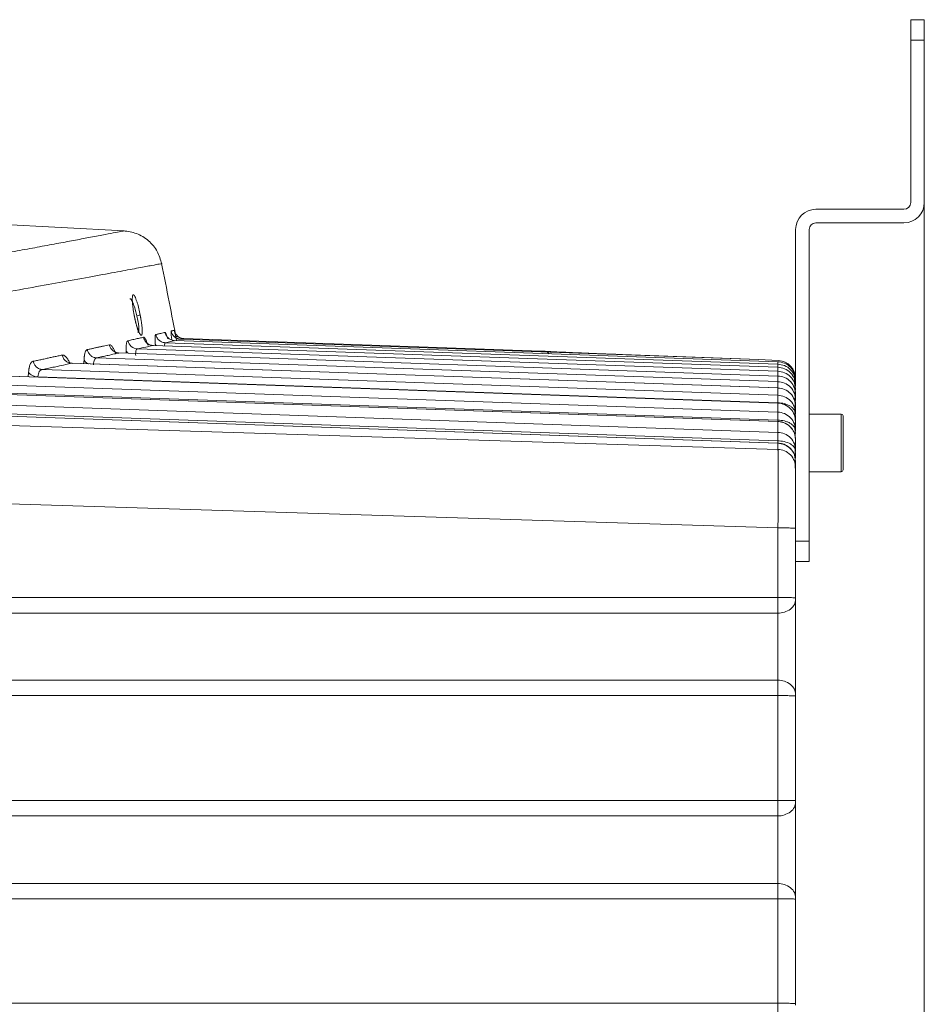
# Model space of a CAD drawing. Header units: millimetres. Extents: x 0 to 594, y 0 to 420.
# Tile 64 of 75: x 304 to 331, y 348 to 377. Entities that reach past the tile are written whole.
import ezdxf

# ---------------------------------------------------------------- set-up
doc = ezdxf.new("R2010")
doc.units = ezdxf.units.MM
doc.styles.add('SLDTEXTSTYLE1', font='TXT', dxfattribs={"width": 0.605})
doc.dimstyles.new('SLDDIMSTYLE1', dxfattribs={"dimtxt": 2.568319, "dimasz": 3.3, "dimexe": 0, "dimexo": 0.0625, "dimgap": 0.64208, "dimtad": 1, "dimdec": 0, "dimlfac": 5, "dimrnd": 1e-09, "dimzin": 12, "dimdsep": 46, "dimtxsty": 'SLDTEXTSTYLE1', "dimsah": 1, "dimcen": 0.09, "dimadec": 0, "dimazin": 3, "dimtfac": 1, "dimtdec": 1, "dimtofl": 0, "dimtmove": 0, "dimatfit": 3, "dimfxl": 0, "dimfrac": 2, "dimtolj": 1, "dimtzin": 12, "dimarcsym": 0})

# ---------------------------------------------------------------- blocks, each defined once
blk = doc.blocks.new('_D_6')
at = {"color": 7, "linetype": 'Continuous', "lineweight": 0}
for p, q in [((330.793, 371.409), (330.793, 208.509)), ((246.705, 326.965), (246.705, 208.509)), ((284.585, 214.042), (283.997, 214.042)), ((283.997, 214.042), (283.997, 210.097)), ((292.914, 214.042), (293.502, 214.042)), ((293.502, 214.042), (293.502, 210.097)), ((283.997, 210.097), (284.585, 210.097)), ((293.502, 210.097), (292.914, 210.097)), ((246.705, 209.509), (330.793, 209.509))]:
    blk.add_line(p, q, dxfattribs=at)
for points in [[(246.705, 209.509), (250.005, 209.009), (250.005, 210.009)], [(330.793, 209.509), (327.493, 210.009), (327.493, 209.009)]]:
    blk.add_solid(points, dxfattribs=at)
at = {"color": 7, "linetype": 'Continuous', "lineweight": 0, "char_height": 2.6458, "attachment_point": 1, "style": 'SLDTEXTSTYLE1'}
for s, insert in [('420', (285.81, 218.04)), ('16,6', (285.32, 213.508))]:
    blk.add_mtext(s, dxfattribs=dict(at, insert=insert))

msp = doc.modelspace()

# ---------------------------------------------------------------- linework, layer by layer
at = {"color": 7, "linetype": 'Continuous', "lineweight": 15}
for p, q in [((330.793, 376.809), (330.393, 376.809)), ((330.393, 376.209), (330.393, 376.809)), ((330.793, 376.809), (330.793, 376.209)), ((330.793, 376.209), (330.393, 376.209)), ((330.393, 376.209), (330.393, 371.409)), ((330.793, 371.409), (330.793, 376.209)), ((307.169, 370.571), (273.993, 372.309)), ((330.193, 371.209), (327.593, 371.209)), ((326.993, 370.609), (326.993, 365.986)), ((327.393, 361.409), (327.393, 370.609)), ((327.593, 370.809), (330.193, 370.809)), ((308.386, 367.269), (308.659, 367.331)), ((326.472, 366.708), (308.659, 367.331)), ((308.84, 367.371), (308.931, 367.392)), ((308.84, 367.371), (325.898, 366.776)), ((319.472, 367.023), (308.931, 367.392)), ((307.561, 367.086), (326.472, 366.425)), ((326.472, 366.543), (308.021, 367.188)), ((308.386, 367.269), (326.472, 366.638)), ((306.355, 366.822), (326.472, 366.118)), ((326.472, 366.284), (307.009, 366.965)), ((325.898, 366.776), (321.879, 366.918)), ((326.493, 366.744), (325.894, 366.774)), ((326.493, 366.744), (325.894, 366.774)), ((304.752, 366.476), (326.472, 365.715)), ((305.629, 366.66), (305.595, 366.664)), ((326.478, 365.931), (305.606, 366.661)), ((326.472, 365.931), (305.612, 366.66)), ((326.475, 365.484), (303.804, 366.278)), ((326.472, 365.482), (303.81, 366.276)), ((304.619, 366.259), (326.465, 365.493)), ((326.976, 366.189), (326.993, 366.096)), ((326.983, 366.151), (326.985, 366.205)), ((326.985, 366.191), (326.985, 366.262)), ((302.729, 366.049), (326.472, 365.216)), ((326.975, 365.929), (326.993, 365.865)), ((326.976, 365.977), (326.993, 365.885)), ((326.981, 365.933), (326.984, 366.023)), ((326.982, 365.933), (326.982, 365.968)), ((326.983, 366.038), (326.985, 366.157)), ((326.983, 365.798), (326.985, 365.943)), ((326.985, 365.978), (326.985, 366.098)), ((326.993, 365.932), (326.993, 365.92)), ((326.472, 364.939), (301.579, 365.812)), ((326.474, 364.941), (301.618, 365.813)), ((302.552, 365.82), (326.465, 364.983)), ((326.975, 365.62), (326.993, 365.557)), ((326.979, 365.607), (326.984, 365.766)), ((326.983, 365.416), (326.985, 365.633)), ((326.993, 365.83), (326.993, 365.779)), ((326.993, 365.648), (326.993, 365.744)), ((300.03, 365.298), (326.464, 364.371)), ((300.254, 365.542), (326.472, 364.621)), ((326.472, 365.482), (326.472, 365.481)), ((326.993, 365.522), (326.993, 365.426)), ((326.993, 365.246), (326.993, 365.391)), ((297.588, 365.013), (326.472, 364.118)), ((326.472, 364.3), (298.885, 365.269)), ((326.478, 364.303), (298.939, 365.27)), ((326.975, 365.215), (326.993, 365.154)), ((326.983, 364.968), (326.985, 365.229)), ((326.993, 365.119), (326.993, 364.979)), ((328.343, 365.159), (327.393, 365.159)), ((328.393, 365.109), (328.393, 363.646)), ((326.975, 364.714), (326.993, 364.655)), ((326.984, 364.451), (326.985, 364.728)), ((326.993, 364.749), (326.993, 364.944)), ((326.993, 364.62), (326.993, 364.59)), ((326.993, 364.154), (326.993, 364.401)), ((326.957, 363.956), (326.993, 363.763)), ((326.993, 364.024), (326.993, 363.855)), ((328.393, 363.646), (328.393, 363.509)), ((327.393, 363.459), (328.343, 363.459)), ((296.756, 362.724), (326.472, 361.799)), ((326.993, 361.75), (326.993, 361.409)), ((326.993, 361.409), (327.393, 361.409)), ((327.393, 361.409), (327.393, 360.809)), ((326.993, 360.809), (327.393, 360.809)), ((326.472, 359.744), (297.303, 359.744)), ((326.466, 359.278), (297.621, 359.278)), ((326.465, 357.299), (297.881, 357.299)), ((326.472, 356.846), (297.804, 356.846)), ((298.303, 353.751), (326.472, 353.751)), ((298.599, 353.29), (326.466, 353.289)), ((326.465, 351.295), (298.829, 351.294)), ((326.472, 350.843), (298.741, 350.843)), ((299.171, 347.758), (326.472, 347.758))]:
    msp.add_line(p, q, dxfattribs=at)
at = {"color": 8, "linetype": 'Continuous', "lineweight": 15}
for p, q in [((307.224, 366.957), (307.225, 367.035)), ((305.97, 366.648), (305.984, 366.756)), ((305.612, 366.66), (305.629, 366.657)), ((304.328, 366.259), (304.345, 366.393)), ((328.343, 363.605), (328.343, 365.159)), ((326.465, 364.942), (326.465, 364.983)), ((326.472, 364.939), (326.472, 364.938)), ((326.465, 364.303), (326.464, 364.371)), ((326.472, 364.299), (326.472, 364.3)), ((328.343, 363.459), (328.343, 363.605))]:
    msp.add_line(p, q, dxfattribs=at)
at = {"color": 8, "linetype": 'Continuous', "lineweight": 15, "flags": 128}
msp.add_lwpolyline([(308.11, 367.183), (308.1, 367.198), (308.085, 367.23)], dxfattribs=at)
at = {"color": 7, "linetype": 'Continuous', "lineweight": 15}
for centre, radius, start, end in [((330.193, 371.409), 0.2, 270, 0), ((330.193, 371.409), 0.6, 270, 0), ((327.593, 370.609), 0.6, 90, 180), ((327.593, 370.609), 0.2, 90, 180), ((13.993, 311.309), 300, 10.76524, 11.20513), ((307.575, 367.384), 0.299, 190.6839, 267.2443), ((326.453, 366.205), 0.54, 0, 86.1862), ((328.343, 365.109), 0.05, 0, 90), ((328.343, 363.509), 0.05, 270, 0)]:
    msp.add_arc(centre, radius, start, end, dxfattribs=at)
at = {"color": 8, "linetype": 'Continuous', "lineweight": 15}
for points, knots in [([(294.708, 368.386), (294.952, 368.425), (295.439, 368.503), (296.145, 368.617), (296.83, 368.729), (297.494, 368.839), (298.137, 368.947), (298.786, 369.057), (299.373, 369.157), (299.903, 369.248), (300.356, 369.327), (300.795, 369.404), (301.22, 369.478), (301.63, 369.551), (302.027, 369.621), (302.409, 369.69), (302.895, 369.777), (303.466, 369.881), (304.099, 369.996), (304.696, 370.106), (305.246, 370.209), (305.749, 370.303), (306.216, 370.392), (306.623, 370.469), (306.933, 370.528), (307.126, 370.565), (307.147, 370.569), (307.158, 370.571)], [0, 0, 0, 0, 0.030228, 0.060432, 0.090619, 0.120796, 0.150972, 0.181153, 0.215338, 0.239741, 0.264131, 0.288514, 0.312891, 0.337269, 0.36165, 0.386038, 0.410437, 0.458563, 0.506634, 0.556413, 0.609977, 0.663766, 0.721064, 0.790324, 0.859894, 0.931472, 1, 1, 1, 1]), ([(295.662, 367.421), (296.333, 367.527), (297.656, 367.737), (299.415, 368.026), (300.983, 368.29), (302.358, 368.527), (303.556, 368.739), (304.587, 368.925), (305.525, 369.096), (306.359, 369.248), (307.071, 369.38), (307.619, 369.482), (308.001, 369.554), (308.234, 369.598), (308.259, 369.603), (308.272, 369.605)], [0, 0, 0, 0, 0.083376, 0.164235, 0.242584, 0.318433, 0.391788, 0.462659, 0.531052, 0.611269, 0.690858, 0.769827, 0.848186, 0.925945, 1, 1, 1, 1]), ([(307.339, 368.565), (307.342, 368.566), (307.35, 368.569), (307.371, 368.548), (307.407, 368.492), (307.454, 368.381), (307.505, 368.224), (307.532, 368.116), (307.545, 368.065)], [0, 0, 0, 0, 0.059355, 0.192348, 0.339122, 0.59222, 0.809134, 1, 1, 1, 1]), ([(307.464, 368.084), (307.452, 368.152), (307.432, 368.26), (307.416, 368.396), (307.407, 368.496), (307.405, 368.585), (307.411, 368.65), (307.424, 368.686), (307.443, 368.69), (307.468, 368.663), (307.496, 368.615), (307.516, 368.555), (307.525, 368.528)], [0, 0, 0, 0, 0.149631, 0.233341, 0.323, 0.417565, 0.521241, 0.617229, 0.719136, 0.816781, 0.9149, 1, 1, 1, 1]), ([(307.695, 367.529), (307.694, 367.526), (307.693, 367.518), (307.69, 367.509), (307.687, 367.5), (307.679, 367.487), (307.663, 367.484), (307.638, 367.511), (307.61, 367.565), (307.581, 367.637), (307.555, 367.714), (307.533, 367.789), (307.517, 367.85), (307.502, 367.909), (307.489, 367.964), (307.476, 368.023), (307.468, 368.063), (307.464, 368.084)], [0, 0, 0, 0, 0.026676, 0.053319, 0.080004, 0.118153, 0.236319, 0.352411, 0.463915, 0.569323, 0.667631, 0.734462, 0.801374, 0.844609, 0.896538, 0.948164, 1, 1, 1, 1]), ([(307.545, 368.065), (307.558, 368.001), (307.584, 367.879), (307.601, 367.741), (307.604, 367.652), (307.599, 367.6), (307.588, 367.57), (307.576, 367.571), (307.571, 367.571)], [0, 0, 0, 0, 0.245822, 0.4698, 0.611031, 0.752033, 0.896742, 1, 1, 1, 1]), ([(308.375, 367.572), (308.382, 367.568), (308.393, 367.561), (308.419, 367.501), (308.442, 367.423), (308.453, 367.382)], [0, 0, 0, 0, 0.349063, 0.659643, 1, 1, 1, 1]), ([(307.294, 366.955), (307.285, 366.96), (307.251, 366.982), (307.236, 367.012), (307.225, 367.035)], [0, 0, 0, 0, 0.265418, 1, 1, 1, 1]), ([(308.364, 367.176), (308.363, 367.187), (308.36, 367.224), (308.368, 367.255), (308.38, 367.263), (308.386, 367.268)], [0, 0, 0, 0, 0.16435, 0.5769367, 1, 1, 1, 1]), ([(306.127, 366.643), (306.117, 366.646), (306.078, 366.659), (306.023, 366.696), (305.997, 366.735), (305.984, 366.756)], [0, 0, 0, 0, 0.154013, 0.561006, 1, 1, 1, 1]), ([(319.472, 367.021), (319.543, 367.015), (319.633, 367.007), (319.702, 366.955), (319.716, 366.944)], [0, 0, 0, 0, 0.797785, 1, 1, 1, 1]), ([(326.469, 366.544), (326.47, 366.558), (326.471, 366.592), (326.472, 366.625), (326.472, 366.632), (326.472, 366.636)], [0, 0, 0, 0, 0.253949, 0.626974, 1, 1, 1, 1]), ([(326.472, 366.636), (326.539, 366.626), (326.676, 366.607), (326.85, 366.48), (326.958, 366.33), (326.971, 366.224), (326.976, 366.189)], [0, 0, 0, 0, 0.2717104, 0.5647672, 0.8578283, 1, 1, 1, 1]), ([(326.472, 366.424), (326.539, 366.414), (326.676, 366.395), (326.85, 366.268), (326.957, 366.118), (326.971, 366.012), (326.976, 365.977)], [0, 0, 0, 0, 0.271634, 0.564602, 0.857583, 1, 1, 1, 1]), ([(326.903, 366.282), (326.905, 366.281), (326.929, 366.26), (326.962, 366.214), (326.971, 366.167), (326.975, 366.144)], [0, 0, 0, 0, 0.036768, 0.53085, 1, 1, 1, 1]), ([(326.465, 365.495), (326.532, 365.489), (326.635, 365.481), (326.758, 365.438), (326.842, 365.394), (326.909, 365.34), (326.962, 365.28), (326.971, 365.236), (326.975, 365.215)], [0, 0, 0, 0, 0.271536, 0.417404, 0.566275, 0.715147, 0.861017, 1, 1, 1, 1]), ([(326.465, 364.983), (326.532, 364.978), (326.635, 364.97), (326.758, 364.928), (326.842, 364.886), (326.909, 364.834), (326.962, 364.777), (326.971, 364.734), (326.975, 364.714)], [0, 0, 0, 0, 0.271497, 0.417353, 0.566214, 0.715075, 0.860931, 1, 1, 1, 1]), ([(326.472, 364.939), (326.519, 364.937), (326.568, 364.929), (326.666, 364.898), (326.715, 364.875), (326.804, 364.814), (326.844, 364.776), (326.911, 364.691), (326.938, 364.644), (326.957, 364.595)], [0, 0, 0, 0, 0.25, 0.25, 0.5, 0.5, 0.75, 0.75, 1, 1, 1, 1]), ([(326.472, 364.299), (326.539, 364.29), (326.677, 364.27), (326.847, 364.143), (326.944, 364.026), (326.957, 363.956), (326.957, 363.956)], [0, 0, 0, 0, 0.3169947, 0.658564, 0.9997749, 1, 1, 1, 1])]:
    msp.add_open_spline(points, degree=3, knots=knots, dxfattribs=at)
at = {"color": 7, "linetype": 'Continuous', "lineweight": 15}
for points, knots in [([(308.276, 369.597), (308.24, 369.723), (308.165, 369.981), (307.897, 370.297), (307.546, 370.517), (307.279, 370.554), (307.15, 370.572)], [0, 0, 0, 0, 0.242906, 0.50006, 0.757182, 1, 1, 1, 1]), ([(307.525, 368.528), (307.534, 368.502), (307.56, 368.436), (307.602, 368.276), (307.629, 368.147), (307.642, 368.084)], [0, 0, 0, 0, 0.240082, 0.626313, 1, 1, 1, 1]), ([(307.578, 367.58), (307.58, 367.582), (307.586, 367.59), (307.567, 367.65), (307.54, 367.745), (307.513, 367.844), (307.485, 367.962), (307.467, 368.049), (307.458, 368.093)], [0, 0, 0, 0, 0.08857, 0.352573, 0.500228, 0.657661, 0.82445, 1, 1, 1, 1]), ([(307.642, 368.084), (307.64, 368.083), (307.637, 368.083), (307.625, 368.081), (307.617, 368.079), (307.589, 368.074), (307.565, 368.069), (307.545, 368.065)], [0, 0, 0, 0, 0.25, 0.25, 0.5, 0.5, 1, 1, 1, 1]), ([(307.642, 368.084), (307.644, 368.072), (307.648, 368.05), (307.654, 368.017), (307.661, 367.978), (307.668, 367.933), (307.679, 367.864), (307.687, 367.794), (307.694, 367.728), (307.698, 367.678), (307.7, 367.633), (307.7, 367.592), (307.699, 367.557), (307.696, 367.538), (307.695, 367.529)], [0, 0, 0, 0, 0.047891, 0.094961, 0.141353, 0.21521, 0.290153, 0.447567, 0.536373, 0.625217, 0.717078, 0.808716, 0.903847, 1, 1, 1, 1]), ([(308.576, 367.342), (308.575, 367.352), (308.572, 367.372), (308.569, 367.4), (308.565, 367.426), (308.561, 367.459), (308.557, 367.496), (308.554, 367.535), (308.552, 367.568), (308.551, 367.59), (308.552, 367.604), (308.554, 367.611), (308.556, 367.612), (308.557, 367.613)], [0, 0, 0, 0, 0.05965, 0.119055, 0.178347, 0.237659, 0.354575, 0.471411, 0.602716, 0.734204, 0.822726, 0.911173, 1, 1, 1, 1]), ([(308.557, 367.613), (308.563, 367.614), (308.576, 367.617), (308.593, 367.621), (308.607, 367.624), (308.62, 367.627), (308.631, 367.63), (308.64, 367.632), (308.645, 367.633), (308.647, 367.633)], [0, 0, 0, 0, 0.147666, 0.293728, 0.438188, 0.581044, 0.722298, 0.86195, 1, 1, 1, 1]), ([(308.84, 367.37), (308.836, 367.37), (308.826, 367.37), (308.811, 367.372), (308.793, 367.375), (308.773, 367.379), (308.751, 367.386), (308.727, 367.395), (308.703, 367.408), (308.677, 367.424), (308.652, 367.444), (308.627, 367.469), (308.604, 367.498), (308.584, 367.532), (308.566, 367.57), (308.56, 367.598), (308.557, 367.613)], [0, 0, 0, 0, 0.033176, 0.072246, 0.117185, 0.168034, 0.224802, 0.28742, 0.355904, 0.430298, 0.510571, 0.596727, 0.688757, 0.786637, 0.890493, 1, 1, 1, 1]), ([(308.647, 367.633), (308.647, 367.633), (308.647, 367.633), (308.649, 367.631), (308.65, 367.627), (308.651, 367.621), (308.654, 367.61), (308.659, 367.59), (308.667, 367.557), (308.675, 367.519), (308.683, 367.477), (308.693, 367.428), (308.701, 367.391), (308.705, 367.372)], [0, 0, 0, 0, 0.053953, 0.107745, 0.161477, 0.215252, 0.269171, 0.406352, 0.544104, 0.654821, 0.765982, 0.882759, 1, 1, 1, 1]), ([(308.931, 367.39), (308.9, 367.391), (308.867, 367.397), (308.803, 367.421), (308.773, 367.439), (308.72, 367.484), (308.697, 367.512), (308.664, 367.571), (308.653, 367.603), (308.647, 367.633)], [0, 0, 0, 0, 0.25, 0.25, 0.5, 0.5, 0.75, 0.75, 1, 1, 1, 1]), ([(307.225, 367.035), (307.225, 367.044), (307.224, 367.062), (307.224, 367.087), (307.224, 367.112), (307.225, 367.135), (307.226, 367.169), (307.23, 367.208), (307.236, 367.25), (307.245, 367.283), (307.255, 367.307), (307.267, 367.323), (307.276, 367.327), (307.281, 367.328)], [0, 0, 0, 0, 0.051619, 0.103003, 0.154246, 0.20544, 0.256681, 0.3838, 0.510516, 0.633897, 0.758345, 0.878657, 1, 1, 1, 1]), ([(307.281, 367.328), (307.305, 367.334), (307.352, 367.344), (307.422, 367.36), (307.489, 367.375), (307.555, 367.389), (307.618, 367.403), (307.68, 367.417), (307.72, 367.426), (307.739, 367.43)], [0, 0, 0, 0, 0.143168, 0.286232, 0.429192, 0.572049, 0.714802, 0.857453, 1, 1, 1, 1]), ([(307.739, 367.43), (307.741, 367.43), (307.745, 367.431), (307.751, 367.429), (307.758, 367.426), (307.764, 367.421), (307.774, 367.41), (307.789, 367.391), (307.806, 367.361), (307.823, 367.325), (307.84, 367.286), (307.858, 367.239), (307.871, 367.201), (307.877, 367.182)], [0, 0, 0, 0, 0.05682, 0.11352, 0.17022, 0.22704, 0.284101, 0.416777, 0.549938, 0.654982, 0.76035, 0.879968, 1, 1, 1, 1]), ([(308.021, 367.187), (307.99, 367.188), (307.957, 367.194), (307.895, 367.218), (307.864, 367.236), (307.812, 367.282), (307.79, 367.309), (307.756, 367.368), (307.745, 367.4), (307.739, 367.43)], [0, 0, 0, 0, 0.25, 0.25, 0.5, 0.5, 0.75, 0.75, 1, 1, 1, 1]), ([(308.085, 367.23), (308.084, 367.24), (308.083, 367.259), (308.081, 367.286), (308.08, 367.312), (308.078, 367.344), (308.078, 367.382), (308.078, 367.422), (308.081, 367.457), (308.085, 367.482), (308.09, 367.498), (308.096, 367.508), (308.101, 367.51), (308.103, 367.511)], [0, 0, 0, 0, 0.056498, 0.112803, 0.169034, 0.225305, 0.33829, 0.451093, 0.580748, 0.710732, 0.806862, 0.903088, 1, 1, 1, 1]), ([(308.103, 367.511), (308.117, 367.514), (308.144, 367.52), (308.182, 367.529), (308.217, 367.537), (308.263, 367.547), (308.317, 367.559), (308.356, 367.568), (308.375, 367.572)], [0, 0, 0, 0, 0.131198, 0.258228, 0.381092, 0.49979, 0.750003, 1, 1, 1, 1]), ([(308.386, 367.268), (308.355, 367.269), (308.322, 367.275), (308.259, 367.299), (308.229, 367.317), (308.176, 367.363), (308.153, 367.39), (308.12, 367.449), (308.109, 367.481), (308.103, 367.511)], [0, 0, 0, 0, 0.25, 0.25, 0.5, 0.5, 0.75, 0.75, 1, 1, 1, 1]), ([(308.659, 367.328), (308.642, 367.328), (308.625, 367.331), (308.592, 367.338), (308.576, 367.343), (308.529, 367.361), (308.5, 367.379), (308.449, 367.423), (308.427, 367.449), (308.402, 367.493), (308.395, 367.508), (308.383, 367.539), (308.379, 367.556), (308.376, 367.572)], [0, 0, 0, 0, 0.125, 0.125, 0.25, 0.25, 0.5, 0.5, 0.75, 0.75, 0.875, 0.875, 1, 1, 1, 1]), ([(308.936, 367.387), (308.913, 367.389), (308.869, 367.393), (308.811, 367.413), (308.766, 367.435), (308.737, 367.449), (308.721, 367.455), (308.718, 367.449), (308.717, 367.447)], [0, 0, 0, 0, 0.182797, 0.352448, 0.520494, 0.703082, 0.919194, 1, 1, 1, 1]), ([(305.984, 366.756), (305.984, 366.765), (305.985, 366.784), (305.986, 366.812), (305.988, 366.838), (305.99, 366.863), (305.994, 366.898), (306.002, 366.94), (306.013, 366.983), (306.027, 367.016), (306.043, 367.041), (306.06, 367.058), (306.072, 367.062), (306.079, 367.064)], [0, 0, 0, 0, 0.053119, 0.106007, 0.158771, 0.21152, 0.264363, 0.392715, 0.521002, 0.642182, 0.764523, 0.881713, 1, 1, 1, 1]), ([(306.079, 367.064), (306.112, 367.071), (306.179, 367.086), (306.276, 367.107), (306.371, 367.128), (306.464, 367.148), (306.555, 367.168), (306.644, 367.188), (306.702, 367.201), (306.731, 367.207)], [0, 0, 0, 0, 0.1435781, 0.2869154, 0.4300123, 0.5728689, 0.7154856, 0.8578625, 1, 1, 1, 1]), ([(306.355, 366.821), (306.32, 366.822), (306.286, 366.83), (306.225, 366.856), (306.198, 366.874), (306.154, 366.913), (306.133, 366.938), (306.099, 366.996), (306.086, 367.029), (306.079, 367.064)], [0, 0, 0, 0, 0.25, 0.25, 0.5, 0.5, 0.75, 0.75, 1, 1, 1, 1]), ([(306.731, 367.207), (306.734, 367.208), (306.739, 367.208), (306.748, 367.207), (306.757, 367.204), (306.767, 367.2), (306.781, 367.19), (306.8, 367.171), (306.824, 367.14), (306.847, 367.102), (306.87, 367.06), (306.892, 367.013), (306.906, 366.98), (306.913, 366.963)], [0, 0, 0, 0, 0.0567732, 0.1134515, 0.1701552, 0.2270043, 0.2841178, 0.4173417, 0.5511187, 0.6687408, 0.7870097, 0.8933283, 1, 1, 1, 1]), ([(307.009, 366.964), (306.979, 366.965), (306.947, 366.971), (306.885, 366.996), (306.855, 367.014), (306.803, 367.059), (306.781, 367.087), (306.748, 367.145), (306.737, 367.177), (306.731, 367.207)], [0, 0, 0, 0, 0.25, 0.25, 0.5, 0.5, 0.75, 0.75, 1, 1, 1, 1]), ([(307.508, 366.889), (307.504, 366.949), (307.507, 366.997), (307.526, 367.064), (307.541, 367.082), (307.561, 367.085)], [0, 0, 0, 0, 0.5, 0.5, 1, 1, 1, 1]), ([(308.038, 367.185), (308.016, 367.186), (307.974, 367.188), (307.923, 367.205), (307.89, 367.22), (307.871, 367.23), (307.871, 367.223), (307.871, 367.22)], [0, 0, 0, 0, 0.219936, 0.425732, 0.625117, 0.8288384, 1, 1, 1, 1]), ([(304.481, 366.719), (304.524, 366.728), (304.61, 366.746), (304.737, 366.774), (304.862, 366.8), (304.984, 366.827), (305.105, 366.853), (305.223, 366.878), (305.3, 366.895), (305.338, 366.903)], [0, 0, 0, 0, 0.143762, 0.287222, 0.43038, 0.573237, 0.715792, 0.858047, 1, 1, 1, 1]), ([(305.338, 366.903), (305.342, 366.904), (305.348, 366.905), (305.359, 366.905), (305.369, 366.903), (305.38, 366.9), (305.398, 366.892), (305.425, 366.874), (305.457, 366.841), (305.488, 366.801), (305.516, 366.758), (305.542, 366.712), (305.559, 366.678), (305.568, 366.661)], [0, 0, 0, 0, 0.0501833, 0.1003486, 0.1505792, 0.200958, 0.2515671, 0.4014549, 0.5523662, 0.6697969, 0.787802, 0.893779, 1, 1, 1, 1]), ([(305.612, 366.66), (305.577, 366.661), (305.544, 366.67), (305.484, 366.696), (305.457, 366.713), (305.413, 366.753), (305.392, 366.777), (305.358, 366.835), (305.345, 366.868), (305.338, 366.903)], [0, 0, 0, 0, 0.25, 0.25, 0.5, 0.5, 0.75, 0.75, 1, 1, 1, 1]), ([(306.263, 366.616), (306.264, 366.677), (306.273, 366.727), (306.305, 366.797), (306.327, 366.817), (306.355, 366.821)], [0, 0, 0, 0, 0.5, 0.5, 1, 1, 1, 1]), ([(306.355, 366.821), (306.386, 366.827), (306.455, 366.842), (306.568, 366.867), (306.715, 366.899), (306.865, 366.932), (306.967, 366.954), (307.009, 366.964)], [0, 0, 0, 0, 0.131998, 0.298669, 0.500012, 0.794629, 1, 1, 1, 1]), ([(306.917, 366.984), (306.911, 366.987), (306.9, 366.991), (306.901, 366.985), (306.902, 366.983)], [0, 0, 0, 0, 0.659542, 1, 1, 1, 1]), ([(319.472, 367.022), (319.472, 367.023), (319.473, 367.023), (319.472, 367.023), (319.472, 367.023), (319.472, 367.023), (319.472, 367.023)], [0, 0, 0, 0, 0.21059, 0.499996, 0.793527, 1, 1, 1, 1]), ([(321.879, 366.918), (321.858, 366.919), (321.815, 366.921), (321.751, 366.923), (321.688, 366.925), (321.624, 366.928), (321.561, 366.93), (321.445, 366.934), (321.277, 366.94), (321.055, 366.949), (320.833, 366.958), (320.535, 366.97), (320.191, 366.985), (319.911, 366.998), (319.736, 367.006), (319.633, 367.012), (319.556, 367.016), (319.511, 367.019), (319.487, 367.021), (319.475, 367.022), (319.473, 367.022), (319.472, 367.022)], [0, 0, 0, 0, 0.016606, 0.033195, 0.049779, 0.066366, 0.082969, 0.099598, 0.158566, 0.217538, 0.282931, 0.348361, 0.486332, 0.626322, 0.694589, 0.762916, 0.826206, 0.889594, 0.926409, 0.963173, 1, 1, 1, 1]), ([(304.345, 366.393), (304.346, 366.403), (304.347, 366.423), (304.35, 366.452), (304.354, 366.48), (304.358, 366.506), (304.365, 366.543), (304.376, 366.587), (304.393, 366.632), (304.412, 366.668), (304.434, 366.693), (304.456, 366.711), (304.473, 366.716), (304.481, 366.719)], [0, 0, 0, 0, 0.053145, 0.106104, 0.158993, 0.21193, 0.265031, 0.394215, 0.523894, 0.644816, 0.76671, 0.882825, 1, 1, 1, 1]), ([(304.752, 366.475), (304.718, 366.477), (304.684, 366.486), (304.625, 366.512), (304.599, 366.529), (304.555, 366.569), (304.535, 366.593), (304.501, 366.651), (304.488, 366.684), (304.481, 366.719)], [0, 0, 0, 0, 0.25, 0.25, 0.5, 0.5, 0.75, 0.75, 1, 1, 1, 1]), ([(304.619, 366.259), (304.624, 366.324), (304.639, 366.376), (304.685, 366.45), (304.716, 366.471), (304.752, 366.475)], [0, 0, 0, 0, 0.5, 0.5, 1, 1, 1, 1]), ([(304.752, 366.475), (304.791, 366.483), (304.88, 366.502), (305.028, 366.534), (305.22, 366.575), (305.419, 366.618), (305.555, 366.647), (305.612, 366.66)], [0, 0, 0, 0, 0.129276, 0.295946, 0.50001, 0.791035, 1, 1, 1, 1]), ([(326.472, 366.706), (326.539, 366.697), (326.677, 366.677), (326.85, 366.55), (326.958, 366.4), (326.971, 366.294), (326.976, 366.26)], [0, 0, 0, 0, 0.272166, 0.565417, 0.858345, 1, 1, 1, 1]), ([(326.472, 366.542), (326.539, 366.532), (326.677, 366.513), (326.85, 366.386), (326.958, 366.235), (326.972, 366.13), (326.976, 366.095)], [0, 0, 0, 0, 0.272096, 0.565278, 0.858146, 1, 1, 1, 1]), ([(304.619, 366.259), (304.588, 366.261), (304.559, 366.265), (304.52, 366.275), (304.508, 366.279), (304.484, 366.287), (304.472, 366.292), (304.436, 366.308), (304.413, 366.322), (304.373, 366.354), (304.356, 366.373), (304.345, 366.393)], [0, 0, 0, 0, 0.25, 0.25, 0.375, 0.375, 0.5, 0.5, 0.75, 0.75, 1, 1, 1, 1]), ([(326.466, 366.226), (326.468, 366.285), (326.469, 366.333), (326.472, 366.401), (326.472, 366.42), (326.472, 366.424)], [0, 0, 0, 0, 0.5, 0.5, 1, 1, 1, 1]), ([(326.472, 366.283), (326.535, 366.281), (326.602, 366.267), (326.73, 366.212), (326.792, 366.171), (326.893, 366.066), (326.932, 366.004), (326.982, 365.873), (326.993, 365.806), (326.993, 365.744)], [0, 0, 0, 0, 0.25, 0.25, 0.5, 0.5, 0.75, 0.75, 1, 1, 1, 1]), ([(326.984, 366.265), (326.985, 366.263), (326.986, 366.258), (326.987, 366.252), (326.988, 366.248), (326.989, 366.245), (326.989, 366.244), (326.989, 366.243), (326.989, 366.243), (326.989, 366.243), (326.989, 366.243), (326.989, 366.243), (326.989, 366.243), (326.989, 366.243), (326.989, 366.243), (326.989, 366.243), (326.99, 366.237), (326.993, 366.221), (326.993, 366.205), (326.994, 366.195)], [0, 0, 0, 0, 0.084123, 0.200205, 0.259149, 0.288846, 0.303751, 0.311218, 0.314955, 0.316824, 0.317759, 0.318226, 0.31846, 0.318577, 0.318635, 0.318665, 0.318694, 0.568016, 1, 1, 1, 1]), ([(326.466, 365.909), (326.468, 365.97), (326.469, 366.02), (326.472, 366.091), (326.472, 366.112), (326.472, 366.117)], [0, 0, 0, 0, 0.5, 0.5, 1, 1, 1, 1]), ([(326.472, 366.117), (326.535, 366.115), (326.601, 366.101), (326.73, 366.046), (326.791, 366.005), (326.892, 365.9), (326.932, 365.838), (326.982, 365.708), (326.993, 365.64), (326.993, 365.578)], [0, 0, 0, 0, 0.25, 0.25, 0.5, 0.5, 0.75, 0.75, 1, 1, 1, 1]), ([(326.472, 365.93), (326.535, 365.927), (326.602, 365.914), (326.73, 365.859), (326.792, 365.817), (326.893, 365.713), (326.932, 365.65), (326.982, 365.52), (326.993, 365.453), (326.993, 365.391)], [0, 0, 0, 0, 0.25, 0.25, 0.5, 0.5, 0.75, 0.75, 1, 1, 1, 1]), ([(326.465, 365.493), (326.467, 365.557), (326.469, 365.61), (326.471, 365.685), (326.472, 365.708), (326.472, 365.714)], [0, 0, 0, 0, 0.5, 0.5, 1, 1, 1, 1]), ([(326.472, 365.714), (326.535, 365.712), (326.601, 365.699), (326.73, 365.644), (326.791, 365.603), (326.892, 365.498), (326.932, 365.436), (326.982, 365.306), (326.993, 365.239), (326.993, 365.176)], [0, 0, 0, 0, 0.25, 0.25, 0.5, 0.5, 0.75, 0.75, 1, 1, 1, 1]), ([(326.981, 365.599), (326.981, 365.626), (326.982, 365.66), (326.982, 365.715), (326.983, 365.728)], [0, 0, 0, 0, 0.765294, 1, 1, 1, 1]), ([(326.472, 365.482), (326.535, 365.48), (326.602, 365.466), (326.73, 365.411), (326.792, 365.37), (326.893, 365.265), (326.932, 365.203), (326.982, 365.073), (326.993, 365.006), (326.993, 364.944)], [0, 0, 0, 0, 0.25, 0.25, 0.5, 0.5, 0.75, 0.75, 1, 1, 1, 1]), ([(326.465, 364.983), (326.467, 365.049), (326.469, 365.104), (326.471, 365.184), (326.472, 365.209), (326.472, 365.216)], [0, 0, 0, 0, 0.5, 0.5, 1, 1, 1, 1]), ([(326.472, 365.216), (326.535, 365.214), (326.601, 365.201), (326.73, 365.146), (326.791, 365.104), (326.892, 365), (326.932, 364.938), (326.982, 364.808), (326.993, 364.741), (326.993, 364.679)], [0, 0, 0, 0, 0.25, 0.25, 0.5, 0.5, 0.75, 0.75, 1, 1, 1, 1]), ([(326.957, 364.598), (326.933, 364.646), (326.884, 364.744), (326.762, 364.854), (326.619, 364.926), (326.517, 364.936), (326.467, 364.942)], [0, 0, 0, 0, 0.255246, 0.51438, 0.765853, 1, 1, 1, 1]), ([(326.464, 364.371), (326.467, 364.44), (326.468, 364.499), (326.471, 364.585), (326.472, 364.612), (326.472, 364.621)], [0, 0, 0, 0, 0.5, 0.5, 1, 1, 1, 1]), ([(326.472, 364.621), (326.535, 364.619), (326.601, 364.605), (326.73, 364.551), (326.791, 364.509), (326.892, 364.405), (326.932, 364.343), (326.982, 364.213), (326.993, 364.146), (326.993, 364.084)], [0, 0, 0, 0, 0.25, 0.25, 0.5, 0.5, 0.75, 0.75, 1, 1, 1, 1]), ([(326.464, 364.371), (326.527, 364.37), (326.595, 364.363), (326.725, 364.332), (326.788, 364.308), (326.89, 364.247), (326.931, 364.211), (326.982, 364.135), (326.993, 364.096), (326.993, 364.059)], [0, 0, 0, 0, 0.25, 0.25, 0.5, 0.5, 0.75, 0.75, 1, 1, 1, 1]), ([(326.957, 363.959), (326.933, 364.008), (326.884, 364.106), (326.762, 364.216), (326.619, 364.287), (326.517, 364.298), (326.467, 364.303)], [0, 0, 0, 0, 0.2552467, 0.5143823, 0.7658554, 1, 1, 1, 1]), ([(326.984, 363.832), (326.984, 363.836), (326.984, 363.914), (326.985, 364.025), (326.985, 364.129)], [0, 0, 0, 0, 0.052959, 1, 1, 1, 1]), ([(326.472, 361.799), (326.472, 361.822), (326.473, 361.868), (326.473, 361.936), (326.474, 362.003), (326.474, 362.071), (326.474, 362.138), (326.475, 362.204), (326.475, 362.27), (326.475, 362.335), (326.476, 362.399), (326.476, 362.463), (326.476, 362.526), (326.477, 362.588), (326.477, 362.649), (326.477, 362.709), (326.477, 362.769), (326.477, 362.827), (326.478, 362.885), (326.478, 362.941), (326.478, 362.996), (326.478, 363.051), (326.478, 363.104), (326.478, 363.156), (326.478, 363.207), (326.478, 363.256), (326.478, 363.304), (326.478, 363.367), (326.478, 363.443), (326.478, 363.53), (326.478, 363.613), (326.478, 363.69), (326.477, 363.763), (326.477, 363.83), (326.477, 363.891), (326.476, 363.946), (326.475, 363.994), (326.475, 364.036), (326.474, 364.071), (326.473, 364.099), (326.473, 364.111), (326.472, 364.118)], [0, 0, 0, 0, 0.020045, 0.040025, 0.05994, 0.079788, 0.099572, 0.11929, 0.138943, 0.15853, 0.178052, 0.197509, 0.2169, 0.236226, 0.255487, 0.274682, 0.293812, 0.312877, 0.331876, 0.350811, 0.36968, 0.388484, 0.407223, 0.425896, 0.444505, 0.463048, 0.481526, 0.499939, 0.536817, 0.573958, 0.611365, 0.649036, 0.686971, 0.725171, 0.763637, 0.802367, 0.841363, 0.880624, 0.92015, 0.959942, 1, 1, 1, 1]), ([(326.472, 364.117), (326.535, 364.115), (326.601, 364.101), (326.73, 364.047), (326.791, 364.005), (326.892, 363.901), (326.932, 363.839), (326.982, 363.71), (326.993, 363.643), (326.993, 363.581)], [0, 0, 0, 0, 0.25, 0.25, 0.5, 0.5, 0.75, 0.75, 1, 1, 1, 1]), ([(326.982, 363.565), (326.982, 363.582), (326.983, 363.634), (326.983, 363.725), (326.984, 363.786)], [0, 0, 0, 0, 0.323568, 1, 1, 1, 1]), ([(326.993, 361.785), (326.993, 361.803), (326.993, 361.84), (326.993, 361.895), (326.993, 361.953), (326.993, 362.025), (326.993, 362.133), (326.993, 362.271), (326.993, 362.427), (326.993, 362.579), (326.993, 362.772), (326.993, 362.95), (326.993, 363.108), (326.993, 363.215), (326.993, 363.31), (326.993, 363.392), (326.993, 363.461), (326.993, 363.506), (326.993, 363.535), (326.993, 363.554), (326.993, 363.57), (326.993, 363.577), (326.993, 363.581)], [0, 0, 0, 0, 0.020801, 0.041606, 0.062415, 0.087084, 0.124226, 0.186128, 0.248504, 0.311211, 0.374094, 0.499956, 0.562953, 0.625898, 0.688757, 0.751457, 0.813836, 0.875747, 0.903454, 0.937571, 0.968789, 1, 1, 1, 1]), ([(326.472, 359.744), (326.472, 360.086), (326.472, 360.772), (326.472, 361.457), (326.472, 361.799)], [0, 0, 0, 0, 0.500242, 1, 1, 1, 1]), ([(326.472, 361.799), (326.535, 361.799), (326.601, 361.799), (326.73, 361.797), (326.791, 361.796), (326.892, 361.793), (326.932, 361.792), (326.982, 361.788), (326.993, 361.786), (326.993, 361.785)], [0, 0, 0, 0, 0.25, 0.25, 0.5, 0.5, 0.75, 0.75, 1, 1, 1, 1]), ([(326.994, 359.73), (326.994, 360.072), (326.994, 360.757), (326.993, 361.442), (326.993, 361.785)], [0, 0, 0, 0, 0.499647, 1, 1, 1, 1]), ([(326.466, 359.278), (326.466, 359.285), (326.467, 359.301), (326.467, 359.325), (326.468, 359.351), (326.469, 359.378), (326.469, 359.407), (326.47, 359.437), (326.47, 359.467), (326.471, 359.525), (326.472, 359.612), (326.472, 359.695), (326.472, 359.738), (326.472, 359.744)], [0, 0, 0, 0, 0.064828, 0.12982, 0.194975, 0.260294, 0.325775, 0.391421, 0.457229, 0.523201, 0.753785, 0.971132, 1, 1, 1, 1]), ([(326.466, 359.278), (326.529, 359.279), (326.596, 359.289), (326.726, 359.329), (326.788, 359.361), (326.891, 359.439), (326.931, 359.487), (326.982, 359.585), (326.993, 359.636), (326.993, 359.683)], [0, 0, 0, 0, 0.25, 0.25, 0.5, 0.5, 0.75, 0.75, 1, 1, 1, 1]), ([(326.472, 359.744), (326.541, 359.743), (326.61, 359.743), (326.736, 359.742), (326.794, 359.741), (326.89, 359.738), (326.929, 359.737), (326.981, 359.733), (326.994, 359.732), (326.994, 359.73)], [0, 0, 0, 0, 0.25, 0.25, 0.5, 0.5, 0.75, 0.75, 1, 1, 1, 1]), ([(326.993, 356.879), (326.993, 356.886), (326.993, 356.907), (326.993, 356.952), (326.993, 357.011), (326.993, 357.084), (326.993, 357.185), (326.993, 357.323), (326.993, 357.498), (326.993, 357.682), (326.993, 357.938), (326.993, 358.269), (326.993, 358.603), (326.993, 358.861), (326.993, 359.048), (326.993, 359.226), (326.993, 359.367), (326.993, 359.471), (326.993, 359.555), (326.993, 359.624), (326.993, 359.669), (326.993, 359.683)], [0, 0, 0, 0, 0.010725, 0.031883, 0.063476, 0.09247, 0.125815, 0.188077, 0.250815, 0.31373, 0.376495, 0.501333, 0.626004, 0.688574, 0.751221, 0.813603, 0.875405, 0.908388, 0.937181, 0.979931, 1, 1, 1, 1]), ([(326.465, 357.299), (326.465, 357.31), (326.466, 357.333), (326.466, 357.368), (326.467, 357.404), (326.467, 357.441), (326.468, 357.48), (326.468, 357.52), (326.469, 357.56), (326.469, 357.602), (326.469, 357.645), (326.47, 357.688), (326.47, 357.732), (326.47, 357.776), (326.471, 357.821), (326.471, 357.866), (326.471, 357.912), (326.471, 357.958), (326.472, 358.004), (326.472, 358.051), (326.472, 358.097), (326.472, 358.144), (326.472, 358.19), (326.472, 358.236), (326.472, 358.314), (326.472, 358.422), (326.472, 358.561), (326.471, 358.697), (326.471, 358.813), (326.47, 358.91), (326.469, 358.988), (326.469, 359.065), (326.468, 359.14), (326.467, 359.212), (326.466, 359.255), (326.466, 359.278)], [0, 0, 0, 0, 0.023207, 0.046292, 0.069246, 0.092066, 0.114755, 0.137317, 0.159754, 0.182067, 0.204259, 0.22633, 0.248283, 0.270117, 0.291834, 0.313432, 0.334911, 0.356271, 0.377511, 0.398632, 0.419632, 0.440512, 0.461274, 0.481916, 0.50244, 0.564237, 0.626359, 0.6888, 0.751547, 0.790864, 0.831004, 0.871975, 0.913792, 0.956474, 1, 1, 1, 1]), ([(326.472, 356.846), (326.472, 356.858), (326.472, 356.881), (326.472, 356.916), (326.472, 356.951), (326.472, 356.987), (326.471, 357.021), (326.471, 357.056), (326.47, 357.09), (326.47, 357.123), (326.469, 357.156), (326.469, 357.187), (326.468, 357.218), (326.467, 357.247), (326.466, 357.274), (326.465, 357.291), (326.465, 357.299)], [0, 0, 0, 0, 0.067064, 0.134799, 0.203206, 0.272284, 0.342034, 0.412455, 0.483548, 0.555313, 0.627749, 0.700856, 0.774635, 0.849085, 0.924207, 1, 1, 1, 1]), ([(326.465, 357.299), (326.528, 357.298), (326.596, 357.288), (326.726, 357.246), (326.788, 357.214), (326.891, 357.132), (326.931, 357.083), (326.982, 356.981), (326.993, 356.928), (326.993, 356.879)], [0, 0, 0, 0, 0.25, 0.25, 0.5, 0.5, 0.75, 0.75, 1, 1, 1, 1]), ([(326.472, 353.751), (326.472, 354.267), (326.472, 355.299), (326.472, 356.331), (326.472, 356.846)], [0, 0, 0, 0, 0.500393, 1, 1, 1, 1]), ([(326.472, 356.846), (326.535, 356.846), (326.602, 356.846), (326.73, 356.844), (326.792, 356.843), (326.893, 356.841), (326.932, 356.839), (326.982, 356.836), (326.993, 356.835), (326.993, 356.833)], [0, 0, 0, 0, 0.25, 0.25, 0.5, 0.5, 0.75, 0.75, 1, 1, 1, 1]), ([(326.466, 353.289), (326.466, 353.297), (326.467, 353.313), (326.467, 353.339), (326.468, 353.365), (326.469, 353.393), (326.469, 353.422), (326.47, 353.451), (326.47, 353.48), (326.471, 353.51), (326.471, 353.54), (326.471, 353.571), (326.472, 353.601), (326.472, 353.632), (326.472, 353.662), (326.472, 353.692), (326.472, 353.722), (326.472, 353.741), (326.472, 353.751)], [0, 0, 0, 0, 0.0687793, 0.1367213, 0.2038262, 0.2700938, 0.3355242, 0.4001174, 0.4638733, 0.526792, 0.5888735, 0.6501177, 0.7105246, 0.7700942, 0.8288266, 0.8867217, 0.9437795, 1, 1, 1, 1]), ([(326.466, 353.29), (326.529, 353.291), (326.596, 353.3), (326.726, 353.341), (326.788, 353.372), (326.891, 353.45), (326.931, 353.498), (326.982, 353.596), (326.993, 353.646), (326.993, 353.693)], [0, 0, 0, 0, 0.25, 0.25, 0.5, 0.5, 0.75, 0.75, 1, 1, 1, 1]), ([(326.472, 353.751), (326.535, 353.751), (326.601, 353.751), (326.73, 353.749), (326.791, 353.749), (326.892, 353.746), (326.932, 353.745), (326.982, 353.742), (326.993, 353.741), (326.993, 353.74)], [0, 0, 0, 0, 0.25, 0.25, 0.5, 0.5, 0.75, 0.75, 1, 1, 1, 1]), ([(326.993, 350.878), (326.993, 350.885), (326.993, 350.907), (326.993, 350.952), (326.993, 351.012), (326.993, 351.086), (326.993, 351.188), (326.993, 351.327), (326.993, 351.502), (326.993, 351.688), (326.993, 351.88), (326.993, 352.077), (326.993, 352.343), (326.993, 352.61), (326.993, 352.868), (326.993, 353.056), (326.993, 353.234), (326.993, 353.375), (326.993, 353.48), (326.993, 353.564), (326.993, 353.634), (326.993, 353.679), (326.993, 353.693)], [0, 0, 0, 0, 0.0108751, 0.0320144, 0.0634215, 0.0923996, 0.1257272, 0.1879592, 0.2506589, 0.3135343, 0.3762655, 0.4388051, 0.5012389, 0.6258946, 0.6884596, 0.7511043, 0.813496, 0.875329, 0.9082892, 0.9371483, 0.9798162, 1, 1, 1, 1]), ([(326.465, 351.295), (326.466, 351.306), (326.466, 351.329), (326.466, 351.365), (326.467, 351.402), (326.467, 351.44), (326.468, 351.479), (326.468, 351.519), (326.469, 351.56), (326.469, 351.602), (326.47, 351.645), (326.47, 351.689), (326.47, 351.733), (326.47, 351.778), (326.471, 351.823), (326.471, 351.869), (326.471, 351.915), (326.471, 351.961), (326.472, 352.008), (326.472, 352.054), (326.472, 352.101), (326.472, 352.148), (326.472, 352.194), (326.472, 352.241), (326.472, 352.301), (326.472, 352.377), (326.472, 352.466), (326.472, 352.556), (326.472, 352.646), (326.471, 352.734), (326.471, 352.822), (326.47, 352.907), (326.469, 352.991), (326.469, 353.071), (326.468, 353.148), (326.467, 353.222), (326.466, 353.266), (326.466, 353.289)], [0, 0, 0, 0, 0.023188, 0.046253, 0.069189, 0.09199, 0.11466, 0.137203, 0.15962, 0.181913, 0.204084, 0.226135, 0.248066, 0.269879, 0.291574, 0.313149, 0.334606, 0.355943, 0.37716, 0.398257, 0.419233, 0.440089, 0.460826, 0.481443, 0.501941, 0.541354, 0.581143, 0.621313, 0.66186, 0.702781, 0.744073, 0.785738, 0.827785, 0.870222, 0.913065, 0.956332, 1, 1, 1, 1]), ([(326.472, 350.843), (326.472, 350.855), (326.472, 350.879), (326.472, 350.915), (326.472, 350.952), (326.472, 350.988), (326.471, 351.025), (326.471, 351.062), (326.47, 351.098), (326.47, 351.134), (326.469, 351.169), (326.468, 351.203), (326.467, 351.235), (326.466, 351.266), (326.466, 351.285), (326.465, 351.295)], [0, 0, 0, 0, 0.068974, 0.139273, 0.210897, 0.283846, 0.358119, 0.433718, 0.510641, 0.588889, 0.668462, 0.749359, 0.831581, 0.915128, 1, 1, 1, 1]), ([(326.465, 351.294), (326.528, 351.293), (326.596, 351.283), (326.726, 351.241), (326.788, 351.209), (326.891, 351.128), (326.931, 351.08), (326.982, 350.978), (326.993, 350.926), (326.993, 350.878)], [0, 0, 0, 0, 0.25, 0.25, 0.5, 0.5, 0.75, 0.75, 1, 1, 1, 1]), ([(326.472, 347.758), (326.472, 348.272), (326.472, 349.301), (326.472, 350.329), (326.472, 350.843)], [0, 0, 0, 0, 0.500313, 1, 1, 1, 1]), ([(326.472, 350.843), (326.535, 350.843), (326.602, 350.842), (326.73, 350.841), (326.792, 350.841), (326.893, 350.839), (326.932, 350.837), (326.982, 350.835), (326.993, 350.834), (326.993, 350.833)], [0, 0, 0, 0, 0.25, 0.25, 0.5, 0.5, 0.75, 0.75, 1, 1, 1, 1]), ([(326.466, 347.3), (326.466, 347.308), (326.467, 347.325), (326.468, 347.351), (326.468, 347.379), (326.469, 347.407), (326.469, 347.437), (326.47, 347.467), (326.471, 347.498), (326.471, 347.53), (326.471, 347.562), (326.472, 347.594), (326.472, 347.627), (326.472, 347.659), (326.472, 347.692), (326.472, 347.725), (326.472, 347.747), (326.472, 347.758)], [0, 0, 0, 0, 0.070203, 0.139902, 0.209095, 0.277782, 0.345965, 0.413642, 0.480814, 0.54748, 0.613642, 0.679298, 0.744449, 0.809095, 0.873235, 0.93687, 1, 1, 1, 1]), ([(326.472, 347.758), (326.535, 347.758), (326.601, 347.757), (326.73, 347.756), (326.791, 347.756), (326.892, 347.754), (326.932, 347.753), (326.982, 347.751), (326.993, 347.75), (326.993, 347.748)], [0, 0, 0, 0, 0.25, 0.25, 0.5, 0.5, 0.75, 0.75, 1, 1, 1, 1])]:
    msp.add_open_spline(points, degree=3, knots=knots, dxfattribs=at)
for points in [[(307.561, 367.085), (307.729, 367.122), (307.883, 367.156), (308.021, 367.187)], [(326.472, 366.638), (326.472, 366.665), (326.472, 366.689), (326.472, 366.708)], [(326.472, 366.425), (326.472, 366.469), (326.472, 366.508), (326.472, 366.543)], [(326.472, 366.118), (326.472, 366.177), (326.472, 366.233), (326.472, 366.284)], [(326.472, 365.715), (326.472, 365.791), (326.472, 365.863), (326.472, 365.931)], [(326.993, 365.865), (326.993, 365.877), (326.993, 365.884), (326.993, 365.885)], [(326.993, 365.557), (326.993, 365.569), (326.993, 365.577), (326.993, 365.578)], [(326.472, 365.216), (326.472, 365.309), (326.472, 365.398), (326.472, 365.482)], [(326.993, 365.154), (326.993, 365.167), (326.993, 365.175), (326.993, 365.176)], [(326.472, 364.621), (326.472, 364.731), (326.472, 364.837), (326.472, 364.939)], [(326.957, 364.595), (326.982, 364.53), (326.993, 364.464), (326.993, 364.401)], [(326.993, 364.655), (326.993, 364.669), (326.993, 364.677), (326.993, 364.679)], [(326.472, 364.118), (326.472, 364.18), (326.472, 364.24), (326.472, 364.3)], [(326.993, 364.059), (326.993, 364.073), (326.993, 364.082), (326.993, 364.084)], [(326.993, 363.581), (326.993, 363.643), (326.993, 363.703), (326.993, 363.763)], [(326.993, 359.683), (326.993, 359.695), (326.993, 359.712), (326.993, 359.73)], [(326.993, 356.833), (326.993, 356.851), (326.993, 356.868), (326.993, 356.879)], [(326.993, 353.74), (326.993, 354.771), (326.993, 355.802), (326.993, 356.833)], [(326.993, 353.693), (326.993, 353.705), (326.993, 353.722), (326.993, 353.74)], [(326.993, 350.833), (326.993, 350.85), (326.993, 350.867), (326.993, 350.878)], [(326.993, 347.748), (326.993, 348.777), (326.993, 349.805), (326.993, 350.833)], [(326.993, 347.703), (326.993, 347.714), (326.993, 347.731), (326.993, 347.748)]]:
    msp.add_open_spline(points, degree=3, dxfattribs=at)

# ---------------------------------------------------------------- dimensions: what is measured, and where the dimension line sits
at = {"color": 7, "linetype": 'Continuous', "lineweight": 0}
dim = msp.add_linear_dim(base=(330.793, 209.509), p1=(246.705, 326.965), p2=(330.793, 371.409), dimstyle='SLDDIMSTYLE1', dxfattribs=at)
dim.commit()
dim.dimension.update_dxf_attribs({"geometry": '_D_6', "text_midpoint": (288.749, 209.509), "dimtype": 160})

doc.saveas('drawing.dxf')
